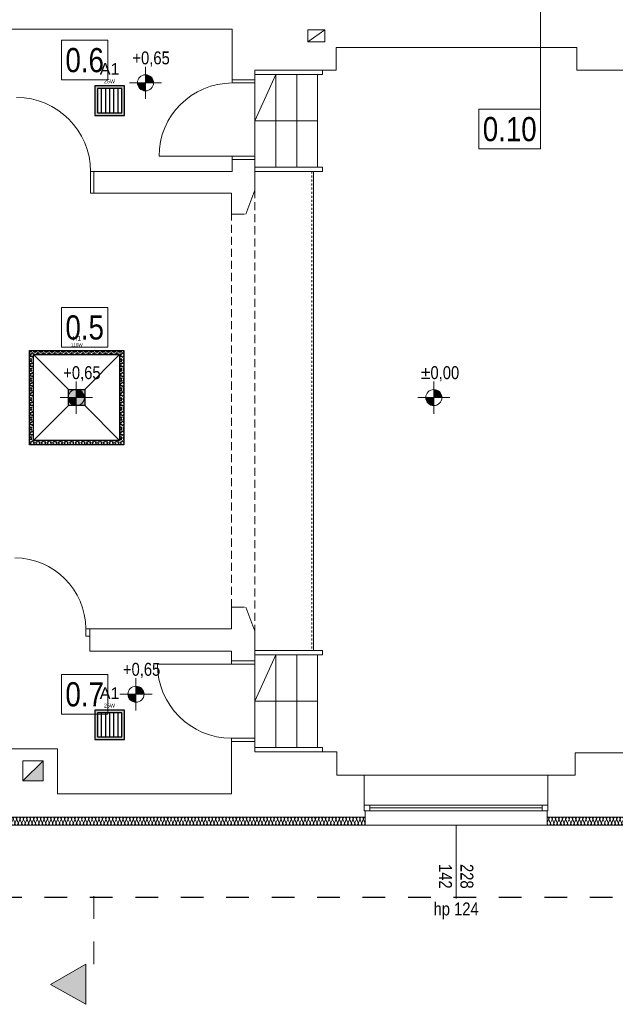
# Model space of a CAD drawing. Extents: x -631805 to -376315, y -40155 to 84873.
# Tile 201 of 256: x -490260 to -482863, y 26140 to 38371. Entities that reach past the tile are written whole.
import ezdxf
from ezdxf.enums import TextEntityAlignment as Align

# ---------------------------------------------------------------- set-up
doc = ezdxf.new("R2010")
doc.units = 0
doc.header["$MEASUREMENT"] = 0
for name, pattern in [('Dashed', [564.444447, 282.222223, -282.222223]), ('Hidden Line', [50, 25, -25]), ('Krawędzie ukryte', [150, 100, -50])]:
    doc.linetypes.add(name, pattern=pattern)
doc.layers.get('0').update_dxf_attribs({"color": 252})
for name, color, linetype in [('!OSWIETLENIE-LL', 1, 'Continuous'), ('Inwent Izolacje', 252, 'Continuous'), ('INWENT RURY SPUSTOWE', 252, 'Continuous'), ('INWENT RZĘDNE', 252, 'Continuous'), ('LL_PODSTAWOWE', 1, 'Continuous')]:
    doc.layers.add(name, color=color, linetype=linetype)
for name, color, linetype, lineweight in [('Arch kominy_Nr_Pióra__21', 252, 'Continuous', 9), ('Inwent Izolacje_Nr_Pióra__2', 252, 'Continuous', 13), ('INWENT OPISY_Nr_Pióra__21', 252, 'Continuous', 9), ('INWENT OPISY_Nr_Pióra__41', 252, 'Continuous', 15), ('INWENT RURY SPUSTOWE_Nr_Pióra__21', 252, 'Continuous', 9), ('INWENT RZĘDNE_Nr_Pióra__21', 252, 'Continuous', 9), ('INWENT. DRZWI_Nr_Pióra__5', 252, 'Continuous', 13), ('INWENT. OKNA_Nr_Pióra__21', 252, 'Continuous', 9), ('INWENT. OKNA_Nr_Pióra__5', 252, 'Continuous', 13), ('INWENT.ŚCIANY_Nr_Pióra__1', 252, 'Continuous', 25), ('INWENT.ŚCIANY_Nr_Pióra__20', 252, 'Continuous', 60), ('INWENT.ŚCIANY_Nr_Pióra__21', 252, 'Continuous', 9), ('INWENT.ŚCIANY_Nr_Pióra__3', 252, 'Continuous', 13), ('Istniejące kominy_Nr_Pióra__21', 252, 'Continuous', 9), ('Istniejące schody_Nr_Pióra__21', 252, 'Continuous', 9), ('Istniejące stropy_Nr_Pióra__5', 252, 'Continuous', 13)]:
    doc.layers.add(name, color=color, linetype=linetype, lineweight=lineweight)
doc.styles.add('GENERATED_STYLE_1', font='ARIALN.TTF')
doc.styles.add('GENERATED_STYLE_3', font='ARIALN.TTF')
doc.styles.add('GENERATED_STYLE_5', font='ARIALN.TTF')
doc.styles.get("Standard").update_dxf_attribs({"font": 'arial.ttf', "bigfont": 'BIGFONT.SHX'})

# ---------------------------------------------------------------- blocks, each defined once
blk = doc.blocks.new('Izolacja cieplna 14_125', base_point=(-491130, 28465))
at = {"layer": 'Inwent Izolacje_Nr_Pióra__2', "linetype": 'Continuous'}
for p, q in [((-491128, 28394), (-491111, 28435)), ((-491107, 28435), (-491089, 28394)), ((-491086, 28394), (-491068, 28435)), ((-491064, 28435), (-491047, 28394)), ((-491043, 28394), (-491025, 28435)), ((-491022, 28435), (-491004, 28394)), ((-491000, 28394), (-490983, 28435)), ((-490979, 28435), (-490961, 28394)), ((-490958, 28394), (-490940, 28435)), ((-490936, 28435), (-490919, 28394)), ((-490915, 28394), (-490897, 28435)), ((-490894, 28435), (-490876, 28394)), ((-490873, 28394), (-490855, 28435)), ((-490851, 28435), (-490833, 28394)), ((-490830, 28394), (-490812, 28435)), ((-490809, 28435), (-490791, 28394)), ((-490787, 28394), (-490769, 28435)), ((-490766, 28435), (-490748, 28394)), ((-490745, 28394), (-490727, 28435)), ((-490723, 28435), (-490706, 28394)), ((-490702, 28394), (-490684, 28435)), ((-490681, 28435), (-490663, 28394)), ((-490659, 28394), (-490642, 28435)), ((-490638, 28435), (-490620, 28394)), ((-490617, 28394), (-490599, 28435)), ((-490595, 28435), (-490578, 28394)), ((-490574, 28394), (-490556, 28435)), ((-490553, 28435), (-490535, 28394)), ((-490531, 28394), (-490514, 28435)), ((-490510, 28435), (-490492, 28394)), ((-490489, 28394), (-490471, 28435)), ((-490467, 28435), (-490450, 28394)), ((-490446, 28394), (-490428, 28435)), ((-490425, 28435), (-490407, 28394)), ((-490403, 28394), (-490386, 28435)), ((-490382, 28435), (-490364, 28394)), ((-490361, 28394), (-490343, 28435)), ((-490339, 28435), (-490322, 28394)), ((-490318, 28394), (-490300, 28435)), ((-490297, 28435), (-490279, 28394)), ((-490276, 28394), (-490258, 28435)), ((-490254, 28435), (-490236, 28394)), ((-490233, 28394), (-490215, 28435)), ((-490212, 28435), (-490194, 28394)), ((-490190, 28394), (-490172, 28435)), ((-490169, 28435), (-490151, 28394)), ((-490148, 28394), (-490130, 28435)), ((-490126, 28435), (-490109, 28394)), ((-490105, 28394), (-490087, 28435)), ((-490084, 28435), (-490066, 28394)), ((-490062, 28394), (-490045, 28435)), ((-490041, 28435), (-490023, 28394)), ((-490020, 28394), (-490002, 28435)), ((-489998, 28435), (-489981, 28394)), ((-489977, 28394), (-489959, 28435)), ((-489956, 28435), (-489938, 28394)), ((-489934, 28394), (-489917, 28435)), ((-489913, 28435), (-489895, 28394)), ((-489892, 28394), (-489874, 28435)), ((-489870, 28435), (-489853, 28394)), ((-489849, 28394), (-489831, 28435)), ((-489828, 28435), (-489810, 28394)), ((-489806, 28394), (-489789, 28435)), ((-489785, 28435), (-489767, 28394)), ((-489764, 28394), (-489746, 28435)), ((-489742, 28435), (-489725, 28394)), ((-489721, 28394), (-489703, 28435)), ((-489700, 28435), (-489682, 28394)), ((-489678, 28394), (-489661, 28435)), ((-489657, 28435), (-489639, 28394)), ((-489636, 28394), (-489618, 28435)), ((-489615, 28435), (-489597, 28394)), ((-489593, 28394), (-489575, 28435)), ((-489572, 28435), (-489554, 28394)), ((-489551, 28394), (-489533, 28435)), ((-489529, 28435), (-489511, 28394)), ((-489508, 28394), (-489490, 28435)), ((-489487, 28435), (-489469, 28394)), ((-489465, 28394), (-489448, 28435)), ((-489444, 28435), (-489426, 28394)), ((-489423, 28394), (-489405, 28435)), ((-489401, 28435), (-489384, 28394)), ((-489380, 28394), (-489362, 28435)), ((-489359, 28435), (-489341, 28394)), ((-489337, 28394), (-489320, 28435)), ((-489316, 28435), (-489298, 28394)), ((-489295, 28394), (-489277, 28435)), ((-489273, 28435), (-489256, 28394)), ((-489252, 28394), (-489234, 28435)), ((-489231, 28435), (-489213, 28394)), ((-489209, 28394), (-489192, 28435)), ((-489188, 28435), (-489170, 28394)), ((-489167, 28394), (-489149, 28435)), ((-489145, 28435), (-489128, 28394)), ((-489124, 28394), (-489106, 28435)), ((-489103, 28435), (-489085, 28394)), ((-489081, 28394), (-489064, 28435)), ((-489060, 28435), (-489042, 28394)), ((-489039, 28394), (-489021, 28435)), ((-489017, 28435), (-489000, 28394)), ((-488996, 28394), (-488978, 28435)), ((-488975, 28435), (-488957, 28394)), ((-488954, 28394), (-488936, 28435)), ((-488932, 28435), (-488914, 28394)), ((-488911, 28394), (-488893, 28435)), ((-488890, 28435), (-488872, 28394)), ((-488868, 28394), (-488850, 28435)), ((-488847, 28435), (-488829, 28394)), ((-488826, 28394), (-488808, 28435)), ((-488804, 28435), (-488787, 28394)), ((-488783, 28394), (-488765, 28435)), ((-488762, 28435), (-488744, 28394)), ((-488740, 28394), (-488723, 28435)), ((-488719, 28435), (-488701, 28394)), ((-488698, 28394), (-488680, 28435)), ((-488676, 28435), (-488659, 28394)), ((-488655, 28394), (-488637, 28435)), ((-488634, 28435), (-488616, 28394)), ((-488612, 28394), (-488595, 28435)), ((-488591, 28435), (-488573, 28394)), ((-488570, 28394), (-488552, 28435)), ((-488548, 28435), (-488531, 28394)), ((-488527, 28394), (-488509, 28435)), ((-488506, 28435), (-488488, 28394)), ((-488484, 28394), (-488467, 28435)), ((-488463, 28435), (-488445, 28394)), ((-488442, 28394), (-488424, 28435)), ((-488420, 28435), (-488403, 28394)), ((-488399, 28394), (-488381, 28435)), ((-488378, 28435), (-488360, 28394)), ((-488356, 28394), (-488339, 28435)), ((-488335, 28435), (-488317, 28394)), ((-488314, 28394), (-488296, 28435)), ((-488293, 28435), (-488275, 28394)), ((-488271, 28394), (-488253, 28435)), ((-488250, 28435), (-488232, 28394)), ((-488229, 28394), (-488211, 28435)), ((-488207, 28435), (-488189, 28394)), ((-488186, 28394), (-488168, 28435)), ((-488165, 28435), (-488147, 28394)), ((-488143, 28394), (-488126, 28435)), ((-488122, 28435), (-488104, 28394)), ((-488101, 28394), (-488083, 28435)), ((-488079, 28435), (-488062, 28394)), ((-488058, 28394), (-488040, 28435)), ((-488037, 28435), (-488019, 28394)), ((-488015, 28394), (-487998, 28435)), ((-487994, 28435), (-487976, 28394)), ((-487973, 28394), (-487955, 28435)), ((-487951, 28435), (-487934, 28394)), ((-487930, 28394), (-487912, 28435)), ((-487909, 28435), (-487891, 28394)), ((-487887, 28394), (-487870, 28435)), ((-487866, 28435), (-487848, 28394)), ((-487845, 28394), (-487827, 28435)), ((-487823, 28435), (-487806, 28394)), ((-487802, 28394), (-487784, 28435)), ((-487781, 28435), (-487763, 28394)), ((-487759, 28394), (-487742, 28435)), ((-487738, 28435), (-487720, 28394)), ((-487717, 28394), (-487699, 28435)), ((-487696, 28435), (-487678, 28394)), ((-487674, 28394), (-487656, 28435)), ((-487653, 28435), (-487635, 28394)), ((-487632, 28394), (-487614, 28435)), ((-487610, 28435), (-487592, 28394)), ((-487589, 28394), (-487571, 28435)), ((-487568, 28435), (-487550, 28394)), ((-487546, 28394), (-487529, 28435)), ((-487525, 28435), (-487507, 28394)), ((-487504, 28394), (-487486, 28435)), ((-487482, 28435), (-487465, 28394)), ((-487461, 28394), (-487443, 28435)), ((-487440, 28435), (-487422, 28394)), ((-487418, 28394), (-487401, 28435)), ((-487397, 28435), (-487379, 28394)), ((-487376, 28394), (-487358, 28435)), ((-487354, 28435), (-487337, 28394)), ((-487333, 28394), (-487315, 28435)), ((-487312, 28435), (-487294, 28394)), ((-487290, 28394), (-487273, 28435)), ((-487269, 28435), (-487251, 28394)), ((-487248, 28394), (-487230, 28435)), ((-487226, 28435), (-487209, 28394)), ((-487205, 28394), (-487187, 28435)), ((-487184, 28435), (-487166, 28394)), ((-487162, 28394), (-487145, 28435)), ((-487141, 28435), (-487123, 28394)), ((-487120, 28394), (-487102, 28435)), ((-487098, 28435), (-487081, 28394)), ((-487077, 28394), (-487059, 28435)), ((-487056, 28435), (-487038, 28394)), ((-487035, 28394), (-487017, 28435)), ((-487013, 28435), (-486995, 28394)), ((-486992, 28394), (-486974, 28435)), ((-486971, 28435), (-486953, 28394)), ((-486949, 28394), (-486931, 28435)), ((-486928, 28435), (-486910, 28394)), ((-486907, 28394), (-486889, 28435)), ((-486885, 28435), (-486868, 28394)), ((-486864, 28394), (-486846, 28435)), ((-486843, 28435), (-486825, 28394)), ((-486821, 28394), (-486804, 28435)), ((-486800, 28435), (-486782, 28394)), ((-486779, 28394), (-486761, 28435)), ((-486757, 28435), (-486740, 28394)), ((-486736, 28394), (-486718, 28435)), ((-486715, 28435), (-486697, 28394)), ((-486693, 28394), (-486676, 28435)), ((-486672, 28435), (-486654, 28394)), ((-486651, 28394), (-486633, 28435)), ((-486629, 28435), (-486612, 28394)), ((-486608, 28394), (-486590, 28435)), ((-486587, 28435), (-486569, 28394)), ((-486565, 28394), (-486548, 28435)), ((-486544, 28435), (-486526, 28394)), ((-486523, 28394), (-486505, 28435)), ((-486501, 28435), (-486484, 28394)), ((-486480, 28394), (-486462, 28435)), ((-486459, 28435), (-486441, 28394)), ((-486437, 28394), (-486420, 28435)), ((-486416, 28435), (-486398, 28394)), ((-486395, 28394), (-486377, 28435)), ((-486374, 28435), (-486356, 28394)), ((-486352, 28394), (-486334, 28435)), ((-486331, 28435), (-486313, 28394)), ((-486310, 28394), (-486292, 28435)), ((-486288, 28435), (-486270, 28394)), ((-486267, 28394), (-486249, 28435)), ((-486246, 28435), (-486228, 28394)), ((-486224, 28394), (-486207, 28435)), ((-486203, 28435), (-486185, 28394)), ((-486182, 28394), (-486164, 28435)), ((-486160, 28435), (-486143, 28394)), ((-486139, 28394), (-486121, 28435)), ((-486118, 28435), (-486100, 28394)), ((-486096, 28394), (-486079, 28435)), ((-486075, 28435), (-486057, 28394)), ((-486054, 28394), (-486036, 28435)), ((-486032, 28435), (-486015, 28394)), ((-486011, 28394), (-485993, 28435)), ((-485990, 28435), (-485972, 28394))]:
    blk.add_line(p, q, dxfattribs=at)
for centre, start_param, end_param in [((-491109, 28386), 2.728799, 6.695979), ((-491130, 28443), 5.870392, 7.853982), ((-491088, 28443), 5.870392, 9.837571), ((-491066, 28386), 2.728799, 6.695979), ((-491045, 28443), 5.870392, 9.837571), ((-491024, 28386), 2.728799, 6.695979), ((-491002, 28443), 5.870392, 9.837571), ((-490981, 28386), 2.728799, 6.695979), ((-490960, 28443), 5.870392, 9.837571), ((-490938, 28386), 2.728799, 6.695979), ((-490917, 28443), 5.870392, 9.837571), ((-490896, 28386), 2.728799, 6.695979), ((-490874, 28443), 5.870392, 9.837571), ((-490853, 28386), 2.728799, 6.695979), ((-490832, 28443), 5.870392, 9.837571), ((-490810, 28386), 2.728799, 6.695979), ((-490789, 28443), 5.870392, 9.837571), ((-490768, 28386), 2.728799, 6.695979), ((-490746, 28443), 5.870392, 9.837571), ((-490725, 28386), 2.728799, 6.695979), ((-490704, 28443), 5.870392, 9.837571), ((-490682, 28386), 2.728799, 6.695979), ((-490661, 28443), 5.870392, 9.837571), ((-490640, 28386), 2.728799, 6.695979), ((-490618, 28443), 5.870392, 9.837571), ((-490597, 28386), 2.728799, 6.695979), ((-490576, 28443), 5.870392, 9.837571), ((-490554, 28386), 2.728799, 6.695979), ((-490533, 28443), 5.870392, 9.837571), ((-490512, 28386), 2.728799, 6.695979), ((-490491, 28443), 5.870392, 9.837571), ((-490469, 28386), 2.728799, 6.695979), ((-490448, 28443), 5.870392, 9.837571), ((-490427, 28386), 2.728799, 6.695979), ((-490405, 28443), 5.870392, 9.837571), ((-490384, 28386), 2.728799, 6.695979), ((-490363, 28443), 5.870392, 9.837571), ((-490341, 28386), 2.728799, 6.695979), ((-490320, 28443), 5.870392, 9.837571), ((-490299, 28386), 2.728799, 6.695979), ((-490277, 28443), 5.870392, 9.837571), ((-490256, 28386), 2.728799, 6.695979), ((-490235, 28443), 5.870392, 9.837571), ((-490213, 28386), 2.728799, 6.695979), ((-490192, 28443), 5.870392, 9.837571), ((-490171, 28386), 2.728799, 6.695979), ((-490149, 28443), 5.870392, 9.837571), ((-490128, 28386), 2.728799, 6.695979), ((-490107, 28443), 5.870392, 9.837571), ((-490085, 28386), 2.728799, 6.695979), ((-490064, 28443), 5.870392, 9.837571), ((-490043, 28386), 2.728799, 6.695979), ((-490021, 28443), 5.870392, 9.837571), ((-490000, 28386), 2.728799, 6.695979), ((-489979, 28443), 5.870392, 9.837571), ((-489957, 28386), 2.728799, 6.695979), ((-489936, 28443), 5.870392, 9.837571), ((-489915, 28386), 2.728799, 6.695979), ((-489893, 28443), 5.870392, 9.837571), ((-489872, 28386), 2.728799, 6.695979), ((-489851, 28443), 5.870392, 9.837571), ((-489830, 28386), 2.728799, 6.695979), ((-489808, 28443), 5.870392, 9.837571), ((-489787, 28386), 2.728799, 6.695979), ((-489766, 28443), 5.870392, 9.837571), ((-489744, 28386), 2.728799, 6.695979), ((-489723, 28443), 5.870392, 9.837571), ((-489702, 28386), 2.728799, 6.695979), ((-489680, 28443), 5.870392, 9.837571), ((-489659, 28386), 2.728799, 6.695979), ((-489638, 28443), 5.870392, 9.837571), ((-489616, 28386), 2.728799, 6.695979), ((-489595, 28443), 5.870392, 9.837571), ((-489574, 28386), 2.728799, 6.695979), ((-489552, 28443), 5.870392, 9.837571), ((-489531, 28386), 2.728799, 6.695979), ((-489510, 28443), 5.870392, 9.837571), ((-489488, 28386), 2.728799, 6.695979), ((-489467, 28443), 5.870392, 9.837571), ((-489446, 28386), 2.728799, 6.695979), ((-489424, 28443), 5.870392, 9.837571), ((-489403, 28386), 2.728799, 6.695979), ((-489382, 28443), 5.870392, 9.837571), ((-489360, 28386), 2.728799, 6.695979), ((-489339, 28443), 5.870392, 9.837571), ((-489318, 28386), 2.728799, 6.695979), ((-489296, 28443), 5.870392, 9.837571), ((-489275, 28386), 2.728799, 6.695979), ((-489254, 28443), 5.870392, 9.837571), ((-489233, 28386), 2.728799, 6.695979), ((-489211, 28443), 5.870392, 9.837571), ((-489190, 28386), 2.728799, 6.695979), ((-489169, 28443), 5.870392, 9.837571), ((-489147, 28386), 2.728799, 6.695979), ((-489126, 28443), 5.870392, 9.837571), ((-489105, 28386), 2.728799, 6.695979), ((-489083, 28443), 5.870392, 9.837571), ((-489062, 28386), 2.728799, 6.695979), ((-489041, 28443), 5.870392, 9.837571), ((-489019, 28386), 2.728799, 6.695979), ((-488998, 28443), 5.870392, 9.837571), ((-488977, 28386), 2.728799, 6.695979), ((-488955, 28443), 5.870392, 9.837571), ((-488934, 28386), 2.728799, 6.695979), ((-488913, 28443), 5.870392, 9.837571), ((-488891, 28386), 2.728799, 6.695979), ((-488870, 28443), 5.870392, 9.837571), ((-488849, 28386), 2.728799, 6.695979), ((-488827, 28443), 5.870392, 9.837571), ((-488806, 28386), 2.728799, 6.695979), ((-488785, 28443), 5.870392, 9.837571), ((-488763, 28386), 2.728799, 6.695979), ((-488742, 28443), 5.870392, 9.837571), ((-488721, 28386), 2.728799, 6.695979), ((-488699, 28443), 5.870392, 9.837571), ((-488678, 28386), 2.728799, 6.695979), ((-488657, 28443), 5.870392, 9.837571), ((-488635, 28386), 2.728799, 6.695979), ((-488614, 28443), 5.870392, 9.837571), ((-488593, 28386), 2.728799, 6.695979), ((-488572, 28443), 5.870392, 9.837571), ((-488550, 28386), 2.728799, 6.695979), ((-488529, 28443), 5.870392, 9.837571), ((-488508, 28386), 2.728799, 6.695979), ((-488486, 28443), 5.870392, 9.837571), ((-488465, 28386), 2.728799, 6.695979), ((-488444, 28443), 5.870392, 9.837571), ((-488422, 28386), 2.728799, 6.695979), ((-488401, 28443), 5.870392, 9.837571), ((-488380, 28386), 2.728799, 6.695979), ((-488358, 28443), 5.870392, 9.837571), ((-488337, 28386), 2.728799, 6.695979), ((-488316, 28443), 5.870392, 9.837571), ((-488294, 28386), 2.728799, 6.695979), ((-488273, 28443), 5.870392, 9.837571), ((-488252, 28386), 2.728799, 6.695979), ((-488230, 28443), 5.870392, 9.837571), ((-488209, 28386), 2.728799, 6.695979), ((-488188, 28443), 5.870392, 9.837571), ((-488166, 28386), 2.728799, 6.695979), ((-488145, 28443), 5.870392, 9.837571), ((-488124, 28386), 2.728799, 6.695979), ((-488102, 28443), 5.870392, 9.837571), ((-488081, 28386), 2.728799, 6.695979), ((-488060, 28443), 5.870392, 9.837571), ((-488038, 28386), 2.728799, 6.695979), ((-488017, 28443), 5.870392, 9.837571), ((-487996, 28386), 2.728799, 6.695979), ((-487974, 28443), 5.870392, 9.837571), ((-487953, 28386), 2.728799, 6.695979), ((-487932, 28443), 5.870392, 9.837571), ((-487911, 28386), 2.728799, 6.695979), ((-487889, 28443), 5.870392, 9.837571), ((-487868, 28386), 2.728799, 6.695979), ((-487847, 28443), 5.870392, 9.837571), ((-487825, 28386), 2.728799, 6.695979), ((-487804, 28443), 5.870392, 9.837571), ((-487783, 28386), 2.728799, 6.695979), ((-487761, 28443), 5.870392, 9.837571), ((-487740, 28386), 2.728799, 6.695979), ((-487719, 28443), 5.870392, 9.837571), ((-487697, 28386), 2.728799, 6.695979), ((-487676, 28443), 5.870392, 9.837571), ((-487655, 28386), 2.728799, 6.695979), ((-487633, 28443), 5.870392, 9.837571), ((-487612, 28386), 2.728799, 6.695979), ((-487591, 28443), 5.870392, 9.837571), ((-487569, 28386), 2.728799, 6.695979), ((-487548, 28443), 5.870392, 9.837571), ((-487527, 28386), 2.728799, 6.695979), ((-487505, 28443), 5.870392, 9.837571), ((-487484, 28386), 2.728799, 6.695979), ((-487463, 28443), 5.870392, 9.837571), ((-487441, 28386), 2.728799, 6.695979), ((-487420, 28443), 5.870392, 9.837571), ((-487399, 28386), 2.728799, 6.695979), ((-487377, 28443), 5.870392, 9.837571), ((-487356, 28386), 2.728799, 6.695979), ((-487335, 28443), 5.870392, 9.837571), ((-487313, 28386), 2.728799, 6.695979), ((-487292, 28443), 5.870392, 9.837571), ((-487271, 28386), 2.728799, 6.695979), ((-487250, 28443), 5.870392, 9.837571), ((-487228, 28386), 2.728799, 6.695979), ((-487207, 28443), 5.870392, 9.837571), ((-487186, 28386), 2.728799, 6.695979), ((-487164, 28443), 5.870392, 9.837571), ((-487143, 28386), 2.728799, 6.695979), ((-487122, 28443), 5.870392, 9.837571), ((-487100, 28386), 2.728799, 6.695979), ((-487079, 28443), 5.870392, 9.837571), ((-487058, 28386), 2.728799, 6.695979), ((-487036, 28443), 5.870392, 9.837571), ((-487015, 28386), 2.728799, 6.695979), ((-486994, 28443), 5.870392, 9.837571), ((-486972, 28386), 2.728799, 6.695979), ((-486951, 28443), 5.870392, 9.837571), ((-486930, 28386), 2.728799, 6.695979), ((-486908, 28443), 5.870392, 9.837571), ((-486887, 28386), 2.728799, 6.695979), ((-486866, 28443), 5.870392, 9.837571), ((-486844, 28386), 2.728799, 6.695979), ((-486823, 28443), 5.870392, 9.837571), ((-486802, 28386), 2.728799, 6.695979), ((-486780, 28443), 5.870392, 9.837571), ((-486759, 28386), 2.728799, 6.695979), ((-486738, 28443), 5.870392, 9.837571), ((-486716, 28386), 2.728799, 6.695979), ((-486695, 28443), 5.870392, 9.837571), ((-486674, 28386), 2.728799, 6.695979), ((-486653, 28443), 5.870392, 9.837571), ((-486631, 28386), 2.728799, 6.695979), ((-486610, 28443), 5.870392, 9.837571), ((-486589, 28386), 2.728799, 6.695979), ((-486567, 28443), 5.870392, 9.837571), ((-486546, 28386), 2.728799, 6.695979), ((-486525, 28443), 5.870392, 9.837571), ((-486503, 28386), 2.728799, 6.695979), ((-486482, 28443), 5.870392, 9.837571), ((-486461, 28386), 2.728799, 6.695979), ((-486439, 28443), 5.870392, 9.837571), ((-486418, 28386), 2.728799, 6.695979), ((-486397, 28443), 5.870392, 9.837571), ((-486375, 28386), 2.728799, 6.695979), ((-486354, 28443), 5.870392, 9.837571), ((-486333, 28386), 2.728799, 6.695979), ((-486311, 28443), 5.870392, 9.837571), ((-486290, 28386), 2.728799, 6.695979), ((-486269, 28443), 5.870392, 9.837571), ((-486247, 28386), 2.728799, 6.695979), ((-486226, 28443), 5.870392, 9.837571), ((-486205, 28386), 2.728799, 6.695979), ((-486183, 28443), 5.870392, 9.837571), ((-486162, 28386), 2.728799, 6.695979), ((-486141, 28443), 5.870392, 9.837571), ((-486119, 28386), 2.728799, 6.695979), ((-486098, 28443), 5.870392, 9.837571), ((-486077, 28386), 2.728799, 6.695979), ((-486055, 28443), 5.870392, 9.837571), ((-486034, 28386), 2.728799, 6.695979), ((-486013, 28443), 5.870392, 9.837571), ((-485992, 28386), 2.728799, 6.695979), ((-485970, 28443), 1.570796, 3.554385)]:
    blk.add_ellipse(centre, major_axis=(21.3, 0), ratio=0.997444, start_param=start_param, end_param=end_param, dxfattribs=at)
blk = doc.blocks.new('Izolacja cieplna 14_157', base_point=(-481980, 28465))
at = {"layer": 'Inwent Izolacje_Nr_Pióra__2', "linetype": 'Continuous'}
for p, q in [((-483691, 28435), (-483708, 28394)), ((-483670, 28394), (-483687, 28435)), ((-483649, 28435), (-483666, 28394)), ((-483628, 28394), (-483645, 28435)), ((-483606, 28435), (-483624, 28394)), ((-483585, 28394), (-483603, 28435)), ((-483564, 28435), (-483582, 28394)), ((-483543, 28394), (-483561, 28435)), ((-483522, 28435), (-483540, 28394)), ((-483501, 28394), (-483519, 28435)), ((-483480, 28435), (-483497, 28394)), ((-483459, 28394), (-483476, 28435)), ((-483438, 28435), (-483455, 28394)), ((-483417, 28394), (-483434, 28435)), ((-483395, 28435), (-483413, 28394)), ((-483374, 28394), (-483392, 28435)), ((-483353, 28435), (-483371, 28394)), ((-483332, 28394), (-483350, 28435)), ((-483311, 28435), (-483329, 28394)), ((-483290, 28394), (-483308, 28435)), ((-483269, 28435), (-483286, 28394)), ((-483248, 28394), (-483265, 28435)), ((-483227, 28435), (-483244, 28394)), ((-483206, 28394), (-483223, 28435)), ((-483185, 28435), (-483202, 28394)), ((-483163, 28394), (-483181, 28435)), ((-483142, 28435), (-483160, 28394)), ((-483121, 28394), (-483139, 28435)), ((-483100, 28435), (-483118, 28394)), ((-483079, 28394), (-483097, 28435)), ((-483058, 28435), (-483075, 28394)), ((-483037, 28394), (-483054, 28435)), ((-483016, 28435), (-483033, 28394)), ((-482995, 28394), (-483012, 28435)), ((-482974, 28435), (-482991, 28394)), ((-482952, 28394), (-482970, 28435)), ((-482931, 28435), (-482949, 28394)), ((-482910, 28394), (-482928, 28435)), ((-482889, 28435), (-482907, 28394)), ((-482868, 28394), (-482886, 28435)), ((-482847, 28435), (-482865, 28394)), ((-482826, 28394), (-482843, 28435)), ((-482805, 28435), (-482822, 28394)), ((-482784, 28394), (-482801, 28435)), ((-482763, 28435), (-482780, 28394)), ((-482741, 28394), (-482759, 28435)), ((-482720, 28435), (-482738, 28394)), ((-482699, 28394), (-482717, 28435)), ((-482678, 28435), (-482696, 28394)), ((-482657, 28394), (-482675, 28435)), ((-482636, 28435), (-482654, 28394)), ((-482615, 28394), (-482632, 28435)), ((-482594, 28435), (-482611, 28394)), ((-482573, 28394), (-482590, 28435)), ((-482552, 28435), (-482569, 28394)), ((-482530, 28394), (-482548, 28435)), ((-482509, 28435), (-482527, 28394)), ((-482488, 28394), (-482506, 28435)), ((-482467, 28435), (-482485, 28394)), ((-482446, 28394), (-482464, 28435)), ((-482425, 28435), (-482443, 28394)), ((-482404, 28394), (-482421, 28435)), ((-482383, 28435), (-482400, 28394)), ((-482362, 28394), (-482379, 28435)), ((-482341, 28435), (-482358, 28394)), ((-482320, 28394), (-482337, 28435)), ((-482298, 28435), (-482316, 28394)), ((-482277, 28394), (-482295, 28435)), ((-482256, 28435), (-482274, 28394)), ((-482235, 28394), (-482253, 28435)), ((-482214, 28435), (-482232, 28394)), ((-482193, 28394), (-482210, 28435)), ((-482172, 28435), (-482189, 28394)), ((-482151, 28394), (-482168, 28435)), ((-482130, 28435), (-482147, 28394)), ((-482109, 28394), (-482126, 28435)), ((-482087, 28435), (-482105, 28394)), ((-482066, 28394), (-482084, 28435)), ((-482045, 28435), (-482063, 28394)), ((-482024, 28394), (-482042, 28435)), ((-482003, 28435), (-482021, 28394)), ((-481982, 28394), (-482000, 28435))]:
    blk.add_line(p, q, dxfattribs=at)
for centre, start_param, end_param in [((-483689, 28386), 4.299595, 8.266775), ((-483710, 28443), 1.158004, 3.141593), ((-483668, 28443), 1.158004, 5.125183), ((-483647, 28386), 4.299595, 8.266775), ((-483626, 28443), 1.158004, 5.125183), ((-483605, 28386), 4.299595, 8.266775), ((-483584, 28443), 1.158004, 5.125183), ((-483563, 28386), 4.299595, 8.266775), ((-483541, 28443), 1.158004, 5.125183), ((-483520, 28386), 4.299595, 8.266775), ((-483499, 28443), 1.158004, 5.125183), ((-483478, 28386), 4.299595, 8.266775), ((-483457, 28443), 1.158004, 5.125183), ((-483436, 28386), 4.299595, 8.266775), ((-483415, 28443), 1.158004, 5.125183), ((-483394, 28386), 4.299595, 8.266775), ((-483373, 28443), 1.158004, 5.125183), ((-483352, 28386), 4.299595, 8.266775), ((-483330, 28443), 1.158004, 5.125183), ((-483309, 28386), 4.299595, 8.266775), ((-483288, 28443), 1.158004, 5.125183), ((-483267, 28386), 4.299595, 8.266775), ((-483246, 28443), 1.158004, 5.125183), ((-483225, 28386), 4.299595, 8.266775), ((-483204, 28443), 1.158004, 5.125183), ((-483183, 28386), 4.299595, 8.266775), ((-483162, 28443), 1.158004, 5.125183), ((-483141, 28386), 4.299595, 8.266775), ((-483119, 28443), 1.158004, 5.125183), ((-483098, 28386), 4.299595, 8.266775), ((-483077, 28443), 1.158004, 5.125183), ((-483056, 28386), 4.299595, 8.266775), ((-483035, 28443), 1.158004, 5.125183), ((-483014, 28386), 4.299595, 8.266775), ((-482993, 28443), 1.158004, 5.125183), ((-482972, 28386), 4.299595, 8.266775), ((-482951, 28443), 1.158004, 5.125183), ((-482930, 28386), 4.299595, 8.266775), ((-482908, 28443), 1.158004, 5.125183), ((-482887, 28386), 4.299595, 8.266775), ((-482866, 28443), 1.158004, 5.125183), ((-482845, 28386), 4.299595, 8.266775), ((-482824, 28443), 1.158004, 5.125183), ((-482803, 28386), 4.299595, 8.266775), ((-482782, 28443), 1.158004, 5.125183), ((-482761, 28386), 4.299595, 8.266775), ((-482740, 28443), 1.158004, 5.125183), ((-482719, 28386), 4.299595, 8.266775), ((-482698, 28443), 1.158004, 5.125183), ((-482676, 28386), 4.299595, 8.266775), ((-482655, 28443), 1.158004, 5.125183), ((-482634, 28386), 4.299595, 8.266775), ((-482613, 28443), 1.158004, 5.125183), ((-482592, 28386), 4.299595, 8.266775), ((-482571, 28443), 1.158004, 5.125183), ((-482550, 28386), 4.299595, 8.266775), ((-482529, 28443), 1.158004, 5.125183), ((-482508, 28386), 4.299595, 8.266775), ((-482487, 28443), 1.158004, 5.125183), ((-482465, 28386), 4.299595, 8.266775), ((-482444, 28443), 1.158004, 5.125183), ((-482423, 28386), 4.299595, 8.266775), ((-482402, 28443), 1.158004, 5.125183), ((-482381, 28386), 4.299595, 8.266775), ((-482360, 28443), 1.158004, 5.125183), ((-482339, 28386), 4.299595, 8.266775), ((-482318, 28443), 1.158004, 5.125183), ((-482297, 28386), 4.299595, 8.266775), ((-482276, 28443), 1.158004, 5.125183), ((-482254, 28386), 4.299595, 8.266775), ((-482233, 28443), 1.158004, 5.125183), ((-482212, 28386), 4.299595, 8.266775), ((-482191, 28443), 1.158004, 5.125183), ((-482170, 28386), 4.299595, 8.266775), ((-482149, 28443), 1.158004, 5.125183), ((-482128, 28386), 4.299595, 8.266775), ((-482107, 28443), 1.158004, 5.125183), ((-482086, 28386), 4.299595, 8.266775), ((-482065, 28443), 1.158004, 5.125183), ((-482043, 28386), 4.299595, 8.266775), ((-482022, 28443), 1.158004, 5.125183), ((-482001, 28386), 4.299595, 8.266775), ((-481980, 28443), 3.141593, 5.125182)]:
    blk.add_ellipse(centre, major_axis=(0, -21.3), ratio=0.991995, start_param=start_param, end_param=end_param, dxfattribs=at)
blk = doc.blocks.new('Linia_3', base_point=(-483790, 36766))
at = {"layer": 'INWENT RURY SPUSTOWE_Nr_Pióra__21', "linetype": 'Continuous'}
blk.add_hatch(color=256, dxfattribs=at).paths.add_polyline_path([(-483740, 38892), (-483744, 38911), (-483755, 38927), (-483771, 38938), (-483790, 38942), (-483809, 38938), (-483825, 38927), (-483836, 38911), (-483840, 38892), (-483836, 38872), (-483825, 38856), (-483809, 38845), (-483790, 38842), (-483771, 38845), (-483755, 38856), (-483744, 38872)], flags=0)
blk.add_line((-483790, 36766), (-483790, 38842), dxfattribs=at)
blk.add_circle((-483790, 38892), 50, dxfattribs=at)
blk = doc.blocks.new('Koty wysokościowe_1', base_point=(-485117, 33677))
at = {"layer": 'INWENT RZĘDNE_Nr_Pióra__21', "linetype": 'Continuous'}
for points in [[(-485117, 33677), (-485017, 33677), (-485024, 33715), (-485046, 33747), (-485078, 33769), (-485117, 33777)], [(-485117, 33677), (-485217, 33677), (-485209, 33639), (-485187, 33606), (-485155, 33584), (-485117, 33577)]]:
    blk.add_hatch(color=256, dxfattribs=at).paths.add_polyline_path(points, flags=0)
for p, q in [((-485117, 33477), (-485117, 33877)), ((-485317, 33677), (-484917, 33677))]:
    blk.add_line(p, q, dxfattribs=at)
blk.add_circle((-485117, 33677), 100, dxfattribs=at)
at = {"layer": 'INWENT RZĘDNE_Nr_Pióra__21', "insert": (-485281, 33877), "char_height": 160, "attachment_point": 7, "style": 'GENERATED_STYLE_1'}
blk.add_mtext('{±0,00}', dxfattribs=at)
blk = doc.blocks.new('Koty wysokościowe_2', base_point=(-489557, 33677))
at = {"layer": 'INWENT RZĘDNE_Nr_Pióra__21', "linetype": 'Continuous'}
for points in [[(-489557, 33677), (-489457, 33677), (-489465, 33715), (-489486, 33747), (-489519, 33769), (-489557, 33777)], [(-489557, 33677), (-489657, 33677), (-489650, 33639), (-489628, 33606), (-489595, 33584), (-489557, 33577)]]:
    blk.add_hatch(color=256, dxfattribs=at).paths.add_polyline_path(points, flags=0)
for p, q in [((-489557, 33477), (-489557, 33877)), ((-489757, 33677), (-489357, 33677))]:
    blk.add_line(p, q, dxfattribs=at)
blk.add_circle((-489557, 33677), 100, dxfattribs=at)
at = {"layer": 'INWENT RZĘDNE_Nr_Pióra__21', "insert": (-489719, 33877), "char_height": 160, "attachment_point": 7, "style": 'GENERATED_STYLE_1'}
blk.add_mtext('{+0,65}', dxfattribs=at)
blk = doc.blocks.new('Koty wysokościowe_3', base_point=(-488698, 37587))
at = {"layer": 'INWENT RZĘDNE_Nr_Pióra__21', "linetype": 'Continuous'}
for points in [[(-488698, 37587), (-488598, 37587), (-488606, 37625), (-488627, 37657), (-488660, 37679), (-488698, 37687)], [(-488698, 37587), (-488798, 37587), (-488791, 37548), (-488769, 37516), (-488736, 37494), (-488698, 37487)]]:
    blk.add_hatch(color=256, dxfattribs=at).paths.add_polyline_path(points, flags=0)
for p, q in [((-488698, 37387), (-488698, 37787)), ((-488898, 37587), (-488498, 37587))]:
    blk.add_line(p, q, dxfattribs=at)
blk.add_circle((-488698, 37587), 100, dxfattribs=at)
at = {"layer": 'INWENT RZĘDNE_Nr_Pióra__21', "insert": (-488860, 37787), "char_height": 160, "attachment_point": 7, "style": 'GENERATED_STYLE_1'}
blk.add_mtext('{+0,65}', dxfattribs=at)
blk = doc.blocks.new('Koty wysokościowe_4', base_point=(-488816, 29992))
at = {"layer": 'INWENT RZĘDNE_Nr_Pióra__21', "linetype": 'Continuous'}
for points in [[(-488816, 29992), (-488716, 29992), (-488724, 30030), (-488746, 30062), (-488778, 30084), (-488816, 30092)], [(-488816, 29992), (-488916, 29992), (-488909, 29953), (-488887, 29921), (-488855, 29899), (-488816, 29892)]]:
    blk.add_hatch(color=256, dxfattribs=at).paths.add_polyline_path(points, flags=0)
for p, q in [((-488816, 29792), (-488816, 30192)), ((-489016, 29992), (-488616, 29992))]:
    blk.add_line(p, q, dxfattribs=at)
blk.add_circle((-488816, 29992), 100, dxfattribs=at)
at = {"layer": 'INWENT RZĘDNE_Nr_Pióra__21', "insert": (-488978, 30192), "char_height": 160, "attachment_point": 7, "style": 'GENERATED_STYLE_1'}
blk.add_mtext('{+0,65}', dxfattribs=at)
blk = doc.blocks.new('SQ300_1')
h = blk.add_hatch(color=256)
h.dxf.hatch_style = 1
h.paths.add_polyline_path([(-15.3, -15.3), (-15.3, 15.2), (15.2, 15.2), (15.2, -15.3)])
h.paths.add_polyline_path([(-12.5, -12.5), (-12.5, 12.5), (12.5, 12.5), (12.5, -12.5)], flags=16)
h = blk.add_hatch()
h.set_pattern_fill('ANSI31', color=256, scale=34, angle=45)
h.paths.add_polyline_path([(-12.5, -12.5), (-12.5, 12.5), (12.5, 12.5), (12.5, -12.5)])
for points in [[(-15.3, -15.3), (15.2, -15.3), (15.2, 15.2), (-15.3, 15.2)], [(-12.5, -12.5), (12.5, -12.5), (12.5, 12.5), (-12.5, 12.5)]]:
    blk.add_lwpolyline(points, close=True)
for tag, height, p in [('SYMBOL', 12, (0, 23.2)), ('MOC', 4, (-0.2, 16.7))]:
    blk.add_attdef(tag, text='', height=height).set_placement(p, align=Align.BOTTOM_CENTER)
blk = doc.blocks.new('BARIS_52_SQUARE_1173X1173MM_116W')
h = blk.add_hatch()
h.set_pattern_fill('STARS', color=256, scale=14)
h.set_pattern_definition([(0, (-72.3752, -66.7327), (0, 3.03109), [1.75, -1.75]), (60, (-72.3752, -66.7327), (-2.625, 1.515544), [1.75, -1.75]), (120, (-71.5002, -65.2172), (-2.625, -1.515544), [1.75, -1.75])])
h.paths.add_polyline_path([(-58.7, -58.7), (-58.7, 58.7), (58.7, 58.7), (58.7, -58.7)])
h.paths.add_polyline_path([(-53.5, -53.5), (-53.5, 53.4), (53.4, 53.4), (53.4, -53.5)], flags=16)
h.paths.add_polyline_path([(-10, -10), (-10, 10), (10, 10), (10, -10)], flags=0)
h = blk.add_hatch(color=256)
h.dxf.hatch_style = 1
h.paths.add_polyline_path([(-10, -10), (-10, 10), (10, 10), (10, -10)])
for p, q in [((-58.7, -58.7), (-58.7, 58.7)), ((-58.7, 58.7), (58.7, 58.7)), ((-53.5, -53.5), (-53.5, 53.4)), ((-53.5, 53.4), (53.4, 53.4)), ((-53.5, 53.4), (-10, 10)), ((10, 10), (53.4, 53.4)), ((53.4, 53.4), (53.4, -53.5)), ((58.7, 58.7), (58.7, -58.7)), ((-10, -10), (-10, 10)), ((-10, 10), (10, 10)), ((10, 10), (10, -10)), ((-53.5, -53.5), (-10, -10)), ((10, -10), (-10, -10)), ((10, -10), (53.4, -53.5)), ((58.7, -58.7), (-58.7, -58.7)), ((53.4, -53.5), (-53.5, -53.5))]:
    blk.add_line(p, q)
for tag, height, p in [('SYMBOL', 6, (0.2, 68.9)), ('MOC', 4, (0.2, 62.2))]:
    blk.add_attdef(tag, text='', height=height).set_placement(p, align=Align.BOTTOM_CENTER)

msp = doc.modelspace()

# ---------------------------------------------------------------- hatches: boundary and pattern name
at = {"layer": 'Arch kominy_Nr_Pióra__21', "linetype": 'Continuous', "lineweight": 15}
msp.add_hatch(color=252, dxfattribs=at).paths.add_polyline_path([(-489970, 28915), (-489970, 29165), (-490220, 28915)], flags=0)
at = {"layer": 'INWENT OPISY_Nr_Pióra__21', "linetype": 'Continuous', "lineweight": 15}
msp.add_hatch(color=252, dxfattribs=at).paths.add_polyline_path([(-489876, 26385), (-489440, 26140), (-489440, 26640)], flags=0)

# ---------------------------------------------------------------- linework, layer by layer
at = {"layer": 'INWENT OPISY_Nr_Pióra__41', "color": 252, "linetype": 'Dashed', "lineweight": 15}
msp.add_line((-489340, 27485), (-489340, 26385), dxfattribs=at)
at = {"layer": 'INWENT OPISY_Nr_Pióra__41', "color": 252, "linetype": 'Continuous', "lineweight": 15}
for p, q in [((-489876, 26385), (-489440, 26640)), ((-489440, 26140), (-489440, 26640)), ((-489440, 26140), (-489876, 26385))]:
    msp.add_line(p, q, dxfattribs=at)
at = {"layer": 'INWENT. DRZWI_Nr_Pióra__5', "color": 252, "linetype": 'Continuous', "lineweight": 15}
for p, q in [((-487620, 37625), (-487620, 37585)), ((-487340, 37585), (-487620, 37585)), ((-487340, 37625), (-487340, 37585)), ((-487620, 36675), (-488530, 36675)), ((-487340, 36675), (-487620, 36675)), ((-487620, 36675), (-487620, 36635)), ((-487340, 36675), (-487340, 36635)), ((-489380, 36215), (-489380, 36485)), ((-489340, 36485), (-489380, 36485)), ((-489340, 36215), (-489380, 36215)), ((-489390, 30805), (-489440, 30805)), ((-489440, 30805), (-489440, 30715)), ((-489440, 30715), (-489390, 30715)), ((-487630, 30365), (-488550, 30365)), ((-487630, 30365), (-487630, 30405)), ((-487340, 30365), (-487630, 30365)), ((-487340, 30365), (-487340, 30405)), ((-487340, 29445), (-487630, 29445)), ((-487630, 29405), (-487630, 29445)), ((-487340, 29405), (-487340, 29445))]:
    msp.add_line(p, q, dxfattribs=at)
for centre, radius, start, end in [((-487620, 36675), 910, 90, 180), ((-490300, 36485), 920, 0, 90), ((-490320, 30805), 880, 0, 90), ((-487630, 30365), 920, 180, 270)]:
    msp.add_arc(centre, radius, start, end, dxfattribs=at)
at = {"layer": 'INWENT. OKNA_Nr_Pióra__5', "color": 252, "linetype": 'Continuous', "lineweight": 15}
for p, q in [((-485980, 28615), (-485980, 28545)), ((-485980, 28615), (-483700, 28615)), ((-485980, 28545), (-483700, 28545)), ((-485910, 28615), (-485910, 28545)), ((-485910, 28580), (-483770, 28580)), ((-483770, 28615), (-483770, 28545)), ((-483700, 28615), (-483700, 28545)), ((-484840, 28365), (-484840, 27455))]:
    msp.add_line(p, q, dxfattribs=at)
at = {"layer": 'INWENT.ŚCIANY_Nr_Pióra__1', "color": 252, "linetype": 'Continuous', "lineweight": 15}
for p, q in [((-487620, 38255), (-490630, 38255)), ((-487620, 37625), (-487620, 38255)), ((-483340, 38025), (-486330, 38025)), ((-486330, 38025), (-486330, 37745)), ((-483340, 37745), (-483340, 38025)), ((-486330, 37745), (-487340, 37745)), ((-487340, 37745), (-487340, 37625)), ((-482290, 37745), (-483340, 37745)), ((-487620, 37625), (-487340, 37625)), ((-487620, 36485), (-487620, 36635)), ((-487340, 36635), (-487620, 36635)), ((-487340, 36635), (-487340, 36255)), ((-487620, 36485), (-489340, 36485)), ((-489340, 36215), (-489340, 36485)), ((-487630, 36215), (-489340, 36215)), ((-487630, 35955), (-487630, 36215)), ((-487450, 35955), (-487340, 36255)), ((-487470, 35955), (-487630, 35955)), ((-487470, 31075), (-487630, 31075)), ((-487630, 31075), (-487630, 30805)), ((-487450, 31075), (-487340, 30775)), ((-489410, 30805), (-487630, 30805)), ((-489390, 30525), (-489390, 30805)), ((-487340, 30775), (-487340, 30405)), ((-489390, 30525), (-487630, 30525)), ((-487630, 30525), (-487630, 30405)), ((-487630, 30405), (-487340, 30405)), ((-487630, 29405), (-487630, 28755)), ((-487630, 29405), (-487340, 29405)), ((-487340, 29405), (-487340, 29275)), ((-487340, 29275), (-486320, 29275)), ((-486320, 29275), (-486320, 28985)), ((-483360, 28985), (-483360, 29265)), ((-483360, 29265), (-482340, 29265)), ((-486320, 28985), (-485980, 28985)), ((-485980, 28985), (-485980, 28545)), ((-483700, 28985), (-483700, 28545)), ((-483700, 28985), (-483360, 28985)), ((-487630, 28755), (-488710, 28755)), ((-485980, 28545), (-485970, 28545)), ((-485970, 28545), (-485970, 28465)), ((-483700, 28545), (-483710, 28545)), ((-483710, 28545), (-483710, 28465)), ((-491030, 28465), (-485970, 28465)), ((-483710, 28465), (-481980, 28465))]:
    msp.add_line(p, q, dxfattribs=at)
at = {"layer": 'INWENT.ŚCIANY_Nr_Pióra__20', "color": 252, "linetype": 'Continuous', "lineweight": 15}
for p, q in [((-489790, 29315), (-490620, 29315)), ((-489790, 28755), (-489790, 29315)), ((-488710, 28755), (-489790, 28755))]:
    msp.add_line(p, q, dxfattribs=at)
at = {"layer": 'INWENT.ŚCIANY_Nr_Pióra__20', "color": 252, "linetype": 'Dashed', "lineweight": 30}
msp.add_line((-493904, 27471), (-469729, 27471), dxfattribs=at)
at = {"layer": 'INWENT.ŚCIANY_Nr_Pióra__21', "color": 252, "linetype": 'Continuous', "lineweight": 15}
for p, q in [((-485980, 28985), (-483700, 28985)), ((-483710, 28365), (-485970, 28365))]:
    msp.add_line(p, q, dxfattribs=at)
at = {"layer": 'INWENT.ŚCIANY_Nr_Pióra__3', "color": 252, "linetype": 'Continuous', "lineweight": 15}
for p, q in [((-485970, 28465), (-485970, 28365)), ((-483710, 28465), (-483710, 28365)), ((-491130, 28365), (-485970, 28365)), ((-483710, 28365), (-481980, 28365))]:
    msp.add_line(p, q, dxfattribs=at)
at = {"layer": 'Istniejące kominy_Nr_Pióra__21', "color": 252, "linetype": 'Continuous', "lineweight": 15}
for p, q in [((-486680, 38095), (-486680, 38245)), ((-486680, 38245), (-486470, 38245)), ((-486680, 38095), (-486470, 38245)), ((-486470, 38245), (-486470, 38095)), ((-486470, 38095), (-486680, 38095)), ((-490220, 28915), (-490220, 29165)), ((-490220, 29165), (-489970, 29165)), ((-490220, 28915), (-489970, 29165)), ((-489970, 29165), (-489970, 28915)), ((-489970, 28915), (-490220, 28915))]:
    msp.add_line(p, q, dxfattribs=at)
at = {"layer": 'Istniejące schody_Nr_Pióra__21', "color": 252, "linetype": 'Continuous', "lineweight": 15}
for p, q in [((-486500, 37745), (-487340, 37745)), ((-486500, 37690), (-487340, 37690)), ((-487340, 37690), (-487340, 36540)), ((-487340, 37115), (-487080, 37690)), ((-487080, 37690), (-487080, 36540)), ((-486820, 37690), (-486820, 36540)), ((-486560, 37690), (-486560, 36540)), ((-486500, 37745), (-486500, 37690)), ((-486560, 37115), (-487340, 37115)), ((-486500, 36540), (-487340, 36540)), ((-486500, 36485), (-487340, 36485)), ((-486610, 36485), (-486610, 30535)), ((-486500, 36540), (-486500, 36485)), ((-486500, 30535), (-487340, 30535)), ((-487340, 30480), (-487340, 29330)), ((-487340, 29905), (-487080, 30480)), ((-486500, 30480), (-487340, 30480)), ((-487080, 30480), (-487080, 29330)), ((-486820, 30480), (-486820, 29330)), ((-486560, 30480), (-486560, 29330)), ((-486500, 30535), (-486500, 30480)), ((-486560, 29905), (-487340, 29905)), ((-486500, 29330), (-487340, 29330)), ((-486500, 29275), (-487340, 29275)), ((-486500, 29330), (-486500, 29275))]:
    msp.add_line(p, q, dxfattribs=at)
at = {"layer": 'Istniejące schody_Nr_Pióra__21', "color": 252, "linetype": 'Hidden Line', "lineweight": 15}
msp.add_line((-486630, 36485), (-486630, 30535), dxfattribs=at)
at = {"layer": 'Istniejące stropy_Nr_Pióra__5', "color": 252, "linetype": 'Krawędzie ukryte', "lineweight": 15}
for p, q in [((-487340, 36255), (-487340, 30775)), ((-487630, 31075), (-487630, 35955))]:
    msp.add_line(p, q, dxfattribs=at)

# ---------------------------------------------------------------- block references
at = {"layer": 'Inwent Izolacje', "color": 252, "linetype": 'Continuous', "lineweight": 15}
for name, p in [('Izolacja cieplna 14_125', (-491130, 28465)), ('Izolacja cieplna 14_157', (-481980, 28465))]:
    msp.add_blockref(name, p, dxfattribs=at)
at = {"layer": 'INWENT RURY SPUSTOWE', "color": 252, "linetype": 'Continuous', "lineweight": 15}
msp.add_blockref('Linia_3', (-483790, 36766), dxfattribs=at)
at = {"layer": 'INWENT RZĘDNE', "color": 252, "lineweight": 15}
for name, p in [('Koty wysokościowe_3', (-488698, 37587)), ('Koty wysokościowe_2', (-489557, 33677)), ('Koty wysokościowe_1', (-485117, 33677)), ('Koty wysokościowe_4', (-488816, 29992))]:
    msp.add_blockref(name, p, dxfattribs=at)

# ---------------------------------------------------------------- texts
at = {"layer": 'INWENT. OKNA_Nr_Pióra__21', "color": 252, "linetype": 'Continuous', "lineweight": 15, "insert": (-484626, 27730), "char_height": 160, "width": 709.23, "attachment_point": 2, "rotation": 270, "line_spacing_factor": 0.997246, "style": 'GENERATED_STYLE_5'}
msp.add_mtext('{228\\P142}', dxfattribs=at)
at = {"layer": 'INWENT. OKNA_Nr_Pióra__21', "color": 252, "linetype": 'Continuous', "lineweight": 15, "insert": (-484840, 27405), "char_height": 160, "attachment_point": 2, "style": 'GENERATED_STYLE_5'}
msp.add_mtext('{hp 124}', dxfattribs=at)

# ---------------------------------------------------------------- wipeouts: each hides what was drawn before it
at = {"color": 252, "linetype": 'Continuous', "lineweight": 15, "ltscale": 1963664.22040536}
msp.add_wipeout([(-489741, 38117), (-489165, 38117), (-489165, 37623), (-489741, 37623)], dxfattribs=at).dxf.layer = 'INWENT OPISY_Nr_Pióra__21'
at = {"color": 252, "linetype": 'Continuous', "lineweight": 15, "ltscale": 1962684.330196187}
msp.add_wipeout([(-489741, 34796), (-489165, 34796), (-489165, 34302), (-489741, 34302)], dxfattribs=at).dxf.layer = 'INWENT OPISY_Nr_Pióra__21'
at = {"color": 252, "linetype": 'Continuous', "lineweight": 15, "ltscale": 1961484.964801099}
msp.add_wipeout([(-489741, 30239), (-489165, 30239), (-489165, 29745), (-489741, 29745)], dxfattribs=at).dxf.layer = 'INWENT OPISY_Nr_Pióra__21'

# ---------------------------------------------------------------- next in the draw order: linework, layer by layer
at = {"layer": 'INWENT OPISY_Nr_Pióra__21', "color": 252, "linetype": 'Continuous', "lineweight": 15, "flags": 128}
for points in [[(-489741, 38117), (-489165, 38117), (-489165, 37623), (-489741, 37623)], [(-489741, 34796), (-489165, 34796), (-489165, 34302), (-489741, 34302)], [(-489741, 30239), (-489165, 30239), (-489165, 29745), (-489741, 29745)]]:
    msp.add_lwpolyline(points, close=True, dxfattribs=at)

# ---------------------------------------------------------------- next in the draw order: block references
at = {"layer": '!OSWIETLENIE-LL', "xscale": 12, "yscale": 12, "zscale": 12}
for p in [(-489143, 37366), (-489143, 29612)]:
    msp.add_blockref('SQ300_1', p, dxfattribs=at).add_auto_attribs({'SYMBOL': 'A1', 'MOC': '25W'})
at = {"layer": 'LL_PODSTAWOWE', "linetype": 'ByBlock', "xscale": 10, "yscale": 10, "zscale": 10}
msp.add_blockref('BARIS_52_SQUARE_1173X1173MM_116W', (-489553, 33677), dxfattribs=at).add_auto_attribs({'SYMBOL': 'H1', 'MOC': '116W'})

# ---------------------------------------------------------------- next in the draw order: texts
at = {"layer": 'INWENT OPISY_Nr_Pióra__21', "color": 252, "linetype": 'Continuous', "lineweight": 15, "char_height": 300, "attachment_point": 8, "style": 'GENERATED_STYLE_3'}
for s, insert in [('{0.6 }', (-489453, 37715)), ('{0.5 }', (-489453, 34394)), ('{0.7 }', (-489453, 29837))]:
    msp.add_mtext(s, dxfattribs=dict(at, insert=insert))

# ---------------------------------------------------------------- next in the draw order: wipeouts: each hides what was drawn before it
at = {"color": 252, "linetype": 'Continuous', "lineweight": 15, "ltscale": 1942346.84535699}
msp.add_wipeout([(-484558, 37260), (-483790, 37260), (-483790, 36766), (-484558, 36766)], dxfattribs=at).dxf.layer = 'INWENT OPISY_Nr_Pióra__21'

# ---------------------------------------------------------------- next in the draw order: linework, layer by layer
at = {"layer": 'INWENT OPISY_Nr_Pióra__21', "color": 252, "linetype": 'Continuous', "lineweight": 15, "flags": 128}
msp.add_lwpolyline([(-484558, 37260), (-483790, 37260), (-483790, 36766), (-484558, 36766)], close=True, dxfattribs=at)

# ---------------------------------------------------------------- next in the draw order: texts
at = {"layer": 'INWENT OPISY_Nr_Pióra__21', "color": 252, "linetype": 'Continuous', "lineweight": 15, "insert": (-484174, 36858), "char_height": 300, "attachment_point": 8, "style": 'GENERATED_STYLE_3'}
msp.add_mtext('{0.10 }', dxfattribs=at)

doc.saveas('drawing.dxf')
